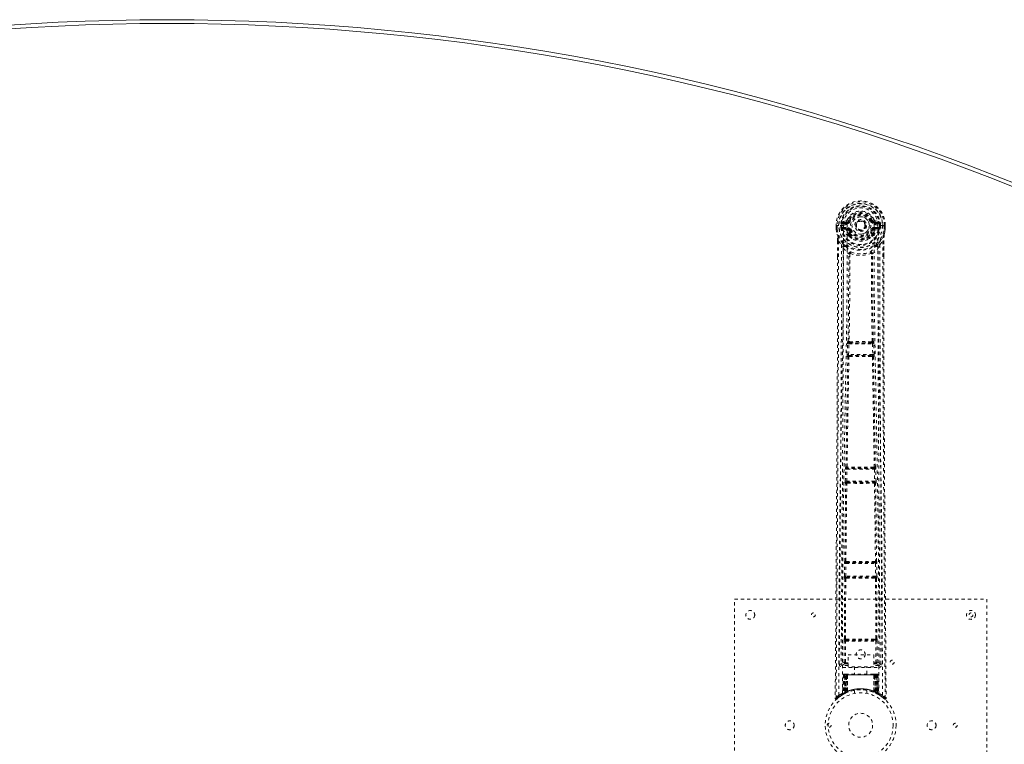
# Model space of a CAD drawing. Header units: inches. Extents: x 17 to 119, y 39 to 85.
# Tile 4 of 5: x 64 to 95, y 62 to 85. Entities that reach past the tile are written whole.
import ezdxf

# ---------------------------------------------------------------- set-up
doc = ezdxf.new("R2010")
doc.units = ezdxf.units.IN
doc.header["$MEASUREMENT"] = 0
doc.linetypes.add('SLD-Dashed', pattern=[0.075, 0.05, -0.025])
doc.linetypes.add('SLD-Solid', pattern=[0])

msp = doc.modelspace()

# ---------------------------------------------------------------- linework, layer by layer
at = {"color": 7, "linetype": 'SLD-Dashed', "lineweight": 0}
for p, q in [((89.73, 79.095), (89.611, 79.072)), ((89.642, 79.035), (89.758, 79.056)), ((89.642, 79.035), (89.642, 79.005)), ((89.758, 79.035), (89.642, 79.035)), ((89.758, 79.056), (89.758, 79.035)), ((89.758, 79.005), (89.758, 79.035)), ((89.818, 79.099), (89.763, 79.122)), ((89.818, 79.099), (89.84, 79.09)), ((90.534, 79.09), (90.556, 79.099)), ((90.616, 79.056), (90.732, 79.035)), ((90.616, 79.056), (90.616, 79.035)), ((90.732, 79.035), (90.616, 79.035)), ((90.616, 79.005), (90.616, 79.035)), ((90.762, 79.072), (90.644, 79.095)), ((90.732, 79.005), (90.732, 79.035)), ((89.407, 78.95), (89.408, 78.833)), ((89.407, 78.949), (89.408, 78.833)), ((89.411, 78.949), (89.407, 78.949)), ((89.408, 78.833), (89.408, 78.828)), ((89.464, 78.949), (89.411, 78.949)), ((89.437, 78.949), (89.438, 78.833)), ((89.487, 78.949), (89.464, 78.949)), ((89.49, 78.949), (89.487, 78.949)), ((89.638, 78.949), (89.49, 78.949)), ((89.559, 78.877), (89.558, 78.949)), ((89.589, 78.878), (89.559, 78.876)), ((89.559, 78.876), (89.559, 78.877)), ((89.594, 78.949), (89.588, 78.949)), ((89.588, 78.949), (89.589, 78.878)), ((89.589, 78.877), (89.594, 78.858)), ((89.594, 78.872), (89.594, 78.949)), ((89.594, 78.858), (89.594, 78.872)), ((89.6, 78.835), (89.603, 78.831)), ((89.613, 78.82), (89.603, 78.831)), ((89.613, 78.82), (89.729, 78.799)), ((89.629, 78.883), (89.629, 78.853)), ((89.629, 78.883), (89.758, 78.883)), ((89.758, 78.829), (89.629, 78.853)), ((89.629, 78.853), (89.758, 78.853)), ((89.758, 79.005), (89.642, 79.005)), ((89.758, 78.883), (89.758, 78.853)), ((89.758, 78.829), (89.758, 78.853)), ((89.84, 78.799), (89.813, 78.788)), ((90.343, 78.954), (90.343, 78.944)), ((90.343, 78.944), (90.343, 78.929)), ((90.561, 78.788), (90.534, 78.799)), ((90.732, 79.005), (90.616, 79.005)), ((90.616, 78.883), (90.616, 78.853)), ((90.616, 78.883), (90.745, 78.883)), ((90.745, 78.853), (90.616, 78.829)), ((90.616, 78.829), (90.616, 78.853)), ((90.616, 78.853), (90.745, 78.853)), ((90.645, 78.799), (90.761, 78.82)), ((90.883, 78.949), (90.735, 78.949)), ((90.745, 78.853), (90.745, 78.883)), ((90.771, 78.831), (90.761, 78.82)), ((90.761, 78.82), (90.761, 78.82)), ((90.761, 78.82), (90.761, 78.82)), ((90.771, 78.831), (90.774, 78.835)), ((90.78, 78.949), (90.786, 78.949)), ((90.78, 78.872), (90.78, 78.949)), ((90.785, 78.877), (90.78, 78.858)), ((90.78, 78.858), (90.78, 78.872)), ((90.785, 78.877), (90.782, 78.852)), ((90.785, 78.878), (90.786, 78.949)), ((90.815, 78.876), (90.785, 78.878)), ((90.815, 78.949), (90.815, 78.877)), ((90.815, 78.877), (90.815, 78.876)), ((90.886, 78.949), (90.883, 78.949)), ((90.909, 78.949), (90.886, 78.949)), ((90.963, 78.949), (90.909, 78.949)), ((90.936, 78.833), (90.937, 78.949)), ((90.967, 78.949), (90.963, 78.949)), ((90.966, 78.833), (90.967, 78.95)), ((90.967, 78.949), (90.966, 78.833)), ((90.966, 78.828), (90.966, 78.833)), ((89.451, 78.451), (89.451, 77.96)), ((89.48, 78.451), (89.577, 78.335)), ((89.809, 78.642), (89.809, 78.671)), ((89.827, 78.597), (89.815, 78.615)), ((89.832, 78.675), (89.832, 78.646)), ((90.541, 78.646), (90.542, 78.675)), ((90.559, 78.615), (90.547, 78.597)), ((90.565, 78.642), (90.565, 78.671)), ((90.797, 78.335), (90.894, 78.451)), ((90.923, 78.451), (90.923, 77.985)), ((89.577, 78.335), (89.636, 78.223)), ((90.738, 78.223), (90.797, 78.335)), ((89.808, 78.047), (89.808, 78.047)), ((89.846, 78.044), (89.846, 78.044)), ((90.528, 78.044), (90.528, 78.044)), ((90.566, 78.047), (90.566, 78.047)), ((89.787, 75.271), (89.783, 75.27)), ((90.59, 75.27), (90.587, 75.271)), ((89.76, 74.853), (89.77, 75.195)), ((89.77, 75.195), (89.772, 75.223)), ((89.804, 74.851), (89.815, 75.193)), ((89.815, 75.193), (90.559, 75.193)), ((89.828, 75.223), (89.832, 75.225)), ((90.546, 75.223), (89.828, 75.223)), ((90.542, 75.225), (90.546, 75.223)), ((90.559, 75.193), (90.57, 74.851)), ((90.604, 75.195), (90.602, 75.223)), ((90.614, 74.853), (90.604, 75.195)), ((89.779, 74.774), (89.767, 74.778)), ((90.57, 74.851), (89.804, 74.851)), ((89.824, 74.817), (89.812, 74.821)), ((89.812, 74.821), (90.562, 74.821)), ((90.562, 74.821), (90.55, 74.817)), ((90.594, 74.774), (90.606, 74.778)), ((89.7, 70.833), (89.708, 71.214)), ((89.708, 71.214), (89.71, 71.242)), ((89.72, 71.29), (89.718, 71.289)), ((89.745, 70.832), (89.753, 71.213)), ((89.753, 71.213), (90.621, 71.213)), ((89.763, 71.243), (89.765, 71.244)), ((90.611, 71.243), (89.763, 71.243)), ((90.609, 71.244), (90.611, 71.243)), ((90.621, 71.213), (90.629, 70.832)), ((90.656, 71.289), (90.653, 71.29)), ((90.666, 71.214), (90.664, 71.242)), ((90.674, 70.833), (90.666, 71.214)), ((89.706, 70.758), (89.713, 70.755)), ((90.629, 70.832), (89.745, 70.832)), ((89.757, 70.799), (89.751, 70.802)), ((89.751, 70.802), (90.623, 70.802)), ((89.763, 70.77), (89.763, 70.77)), ((90.611, 70.77), (90.611, 70.77)), ((90.623, 70.802), (90.616, 70.799)), ((90.661, 70.755), (90.668, 70.758)), ((89.67, 67.824), (89.674, 68.222)), ((89.674, 68.222), (89.675, 68.25)), ((89.685, 68.298), (89.683, 68.297)), ((89.714, 67.823), (89.719, 68.222)), ((89.719, 68.222), (90.655, 68.222)), ((89.728, 68.252), (89.73, 68.253)), ((90.646, 68.252), (89.728, 68.252)), ((90.644, 68.253), (90.646, 68.252)), ((90.655, 68.222), (90.659, 67.823)), ((90.691, 68.297), (90.689, 68.298)), ((90.699, 68.222), (90.699, 68.25)), ((90.704, 67.824), (90.699, 68.222)), ((90.659, 67.823), (89.714, 67.823)), ((89.726, 67.791), (89.721, 67.793)), ((89.721, 67.793), (90.653, 67.793)), ((90.653, 67.793), (90.648, 67.791)), ((89.673, 65.841), (89.681, 67.746)), ((89.677, 67.749), (89.681, 67.746)), ((89.705, 65.842), (89.714, 67.748)), ((89.731, 67.761), (89.731, 67.761)), ((90.643, 67.761), (90.643, 67.761)), ((90.66, 67.748), (90.668, 65.842)), ((90.693, 67.746), (90.697, 67.749)), ((90.701, 65.841), (90.693, 67.746)), ((86.187, 59.095), (86.187, 67.095)), ((86.187, 67.095), (94.187, 67.095)), ((94.187, 67.095), (94.187, 59.095)), ((89.66, 65.092), (89.663, 65.766)), ((89.673, 65.841), (89.672, 65.841)), ((89.705, 65.092), (89.708, 65.766)), ((89.708, 65.766), (90.666, 65.766)), ((89.716, 65.796), (89.717, 65.796)), ((89.716, 65.796), (90.658, 65.796)), ((90.657, 65.796), (90.658, 65.796)), ((90.666, 65.766), (90.669, 65.092)), ((90.702, 65.841), (90.701, 65.841)), ((90.714, 65.092), (90.711, 65.766)), ((89.79, 64.953), (89.79, 65.325)), ((89.79, 65.325), (90.602, 65.325)), ((90.602, 65.325), (90.602, 64.953)), ((89.568, 65.039), (89.568, 65.037)), ((89.568, 65.037), (89.568, 65.027)), ((89.613, 64.99), (89.613, 64.929)), ((89.79, 64.99), (89.613, 64.99)), ((89.72, 65.077), (89.72, 65.047)), ((89.72, 65.077), (89.79, 65.077)), ((89.72, 65.047), (89.79, 65.047)), ((90.602, 65.077), (90.654, 65.077)), ((90.602, 65.047), (90.654, 65.047)), ((90.761, 64.99), (90.602, 64.99)), ((90.654, 65.077), (90.654, 65.047)), ((90.714, 65.092), (90.669, 65.092)), ((90.761, 64.929), (90.761, 64.99)), ((90.806, 65.037), (90.806, 65.039)), ((90.806, 65.027), (90.806, 65.037)), ((89.613, 64.929), (90.761, 64.929)), ((89.64, 64.691), (89.619, 64.086)), ((89.654, 64.691), (89.633, 64.094)), ((89.654, 64.691), (89.64, 64.691)), ((89.674, 64.695), (89.652, 64.101)), ((89.672, 64.691), (89.652, 64.104)), ((89.739, 64.691), (89.672, 64.691)), ((89.679, 64.691), (89.679, 64.134)), ((89.68, 64.691), (90.694, 64.691)), ((89.681, 64.135), (89.68, 64.691)), ((89.693, 64.72), (89.684, 64.72)), ((89.693, 64.691), (89.692, 64.141)), ((89.693, 64.719), (89.693, 64.691)), ((90.681, 64.691), (89.693, 64.691)), ((89.756, 64.72), (89.702, 64.72)), ((89.711, 64.149), (89.711, 64.691)), ((89.711, 64.691), (90.662, 64.691)), ((89.72, 64.14), (89.739, 64.691)), ((89.74, 64.691), (89.721, 64.14)), ((89.739, 64.691), (89.74, 64.691)), ((89.763, 64.168), (89.768, 64.691)), ((89.77, 64.691), (89.766, 64.17)), ((89.77, 64.691), (89.768, 64.691)), ((89.777, 64.72), (89.77, 64.72)), ((90.603, 64.691), (89.77, 64.691)), ((90.596, 64.72), (89.778, 64.72)), ((90.602, 64.953), (89.79, 64.953)), ((89.992, 64.953), (89.992, 64.72)), ((90.382, 64.72), (90.382, 64.953)), ((90.604, 64.72), (90.597, 64.72)), ((90.608, 64.17), (90.603, 64.691)), ((90.606, 64.691), (90.603, 64.691)), ((90.606, 64.691), (90.611, 64.168)), ((90.672, 64.72), (90.618, 64.72)), ((90.653, 64.14), (90.634, 64.691)), ((90.634, 64.691), (90.635, 64.691)), ((90.635, 64.691), (90.654, 64.14)), ((90.702, 64.691), (90.635, 64.691)), ((90.662, 64.691), (90.663, 64.149)), ((90.662, 64.691), (90.662, 64.691)), ((90.69, 64.72), (90.681, 64.72)), ((90.681, 64.691), (90.682, 64.141)), ((90.694, 64.691), (90.693, 64.135)), ((90.695, 64.134), (90.695, 64.691)), ((90.722, 64.101), (90.701, 64.695)), ((90.702, 64.72), (90.702, 64.72)), ((90.702, 64.691), (90.722, 64.104)), ((90.707, 64.72), (90.703, 64.72)), ((90.72, 64.691), (90.741, 64.094)), ((90.734, 64.691), (90.72, 64.691)), ((90.734, 64.691), (90.755, 64.086)), ((89.541, 64.019), (89.643, 64.082)), ((89.605, 64.061), (89.618, 64.069)), ((89.619, 64.086), (89.633, 64.094)), ((89.636, 64.079), (89.703, 64.114)), ((89.652, 64.104), (89.72, 64.14)), ((89.691, 64.108), (89.679, 64.134)), ((89.693, 64.109), (89.681, 64.135)), ((89.703, 64.114), (89.704, 64.114)), ((89.707, 64.116), (89.705, 64.115)), ((89.721, 64.14), (89.72, 64.14)), ((89.723, 64.123), (89.724, 64.124)), ((89.763, 64.168), (89.766, 64.17)), ((89.765, 64.141), (89.77, 64.143)), ((89.987, 64.203), (89.987, 64.106)), ((90.387, 64.106), (90.387, 64.203)), ((90.604, 64.143), (90.609, 64.141)), ((90.608, 64.17), (90.611, 64.168)), ((90.65, 64.124), (90.651, 64.123)), ((90.654, 64.14), (90.653, 64.14)), ((90.654, 64.14), (90.722, 64.104)), ((90.682, 64.141), (90.669, 64.115)), ((90.67, 64.114), (90.671, 64.114)), ((90.671, 64.114), (90.738, 64.079)), ((90.693, 64.135), (90.681, 64.109)), ((90.695, 64.134), (90.683, 64.108)), ((90.741, 64.094), (90.755, 64.086)), ((90.75, 64.073), (90.763, 64.066)), ((90.756, 64.069), (90.769, 64.061)), ((89.38, 63.954), (89.41, 63.953)), ((89.43, 63.931), (89.531, 64.012))]:
    msp.add_line(p, q, dxfattribs=at)
at = {"color": 7, "linetype": 'SLD-Dashed', "lineweight": 0, "flags": 128}
for points in [[(89.756, 78.974), (89.762, 79.053), (89.786, 79.129), (89.826, 79.199), (89.88, 79.26), (89.946, 79.31), (90.022, 79.347), (90.103, 79.369), (90.187, 79.376), (90.271, 79.369), (90.352, 79.347), (90.428, 79.31), (90.494, 79.26), (90.548, 79.199), (90.588, 79.129), (90.612, 79.053), (90.618, 78.974)], [(89.642, 79.005), (89.619, 79.01), (89.599, 79.023)], [(89.868, 79.078), (89.863, 79.081), (89.858, 79.083), (89.853, 79.085), (89.849, 79.086), (89.845, 79.088), (89.843, 79.089), (89.841, 79.09), (89.84, 79.09)], [(90.506, 79.078), (90.511, 79.081), (90.516, 79.083), (90.521, 79.085), (90.525, 79.086), (90.529, 79.088), (90.531, 79.089), (90.533, 79.09), (90.534, 79.09)], [(90.775, 79.023), (90.755, 79.01), (90.732, 79.005)], [(89.407, 78.949), (89.407, 78.949), (89.408, 78.949), (89.411, 78.949), (89.414, 78.949), (89.419, 78.949), (89.424, 78.949), (89.431, 78.949), (89.437, 78.949)], [(89.408, 78.833), (89.421, 78.739), (89.437, 78.665)], [(89.408, 78.828), (89.409, 78.828), (89.411, 78.829), (89.414, 78.829), (89.418, 78.83), (89.422, 78.83), (89.427, 78.831), (89.432, 78.832), (89.438, 78.833)], [(89.438, 78.833), (89.431, 78.833), (89.425, 78.833), (89.42, 78.833), (89.415, 78.833), (89.411, 78.833), (89.409, 78.833), (89.408, 78.833), (89.408, 78.833)], [(89.408, 78.828), (89.42, 78.741), (89.438, 78.654)], [(89.499, 64.048), (89.5, 66.143), (89.511, 68.237), (89.534, 70.33), (89.566, 72.42), (89.59, 73.732), (89.613, 75.042), (89.633, 76.348), (89.644, 77.651), (89.639, 78.949)], [(89.589, 78.877), (89.589, 78.878), (89.589, 78.878)], [(89.594, 78.872), (89.611, 78.881), (89.629, 78.883)], [(89.608, 64.103), (89.609, 65.97), (89.618, 67.835), (89.637, 69.7), (89.665, 71.563), (89.692, 73.052), (89.721, 74.538), (89.747, 76.021), (89.762, 77.5), (89.756, 78.974)], [(89.756, 78.777), (89.743, 78.794), (89.729, 78.799)], [(89.809, 78.671), (89.782, 78.718), (89.756, 78.777)], [(89.868, 78.811), (89.863, 78.808), (89.858, 78.806), (89.853, 78.804), (89.849, 78.802), (89.845, 78.801), (89.843, 78.8), (89.841, 78.799), (89.84, 78.799)], [(90.506, 78.811), (90.511, 78.808), (90.516, 78.806), (90.521, 78.804), (90.525, 78.802), (90.529, 78.801), (90.531, 78.8), (90.533, 78.799), (90.534, 78.799)], [(90.512, 78.688), (90.537, 78.732), (90.561, 78.788)], [(90.565, 78.671), (90.592, 78.718), (90.618, 78.777)], [(90.618, 78.974), (90.612, 77.5), (90.627, 76.021), (90.652, 74.538), (90.681, 73.052), (90.709, 71.563), (90.737, 69.7), (90.756, 67.835), (90.765, 65.97), (90.766, 64.103)], [(90.618, 78.777), (90.631, 78.794), (90.645, 78.799)], [(90.875, 64.048), (90.874, 66.143), (90.863, 68.237), (90.84, 70.33), (90.808, 72.42), (90.784, 73.732), (90.761, 75.042), (90.741, 76.348), (90.73, 77.651), (90.735, 78.949)], [(90.745, 78.883), (90.763, 78.881), (90.78, 78.872)], [(90.785, 78.878), (90.785, 78.877), (90.785, 78.877)], [(90.786, 78.949), (90.789, 78.949), (90.796, 78.949), (90.805, 78.949), (90.815, 78.949)], [(90.966, 78.833), (90.966, 78.833), (90.965, 78.833), (90.963, 78.833), (90.959, 78.833), (90.954, 78.833), (90.949, 78.833), (90.943, 78.833), (90.936, 78.833)], [(90.966, 78.828), (90.965, 78.828), (90.963, 78.829), (90.96, 78.829), (90.956, 78.83), (90.952, 78.83), (90.947, 78.831), (90.942, 78.832), (90.936, 78.833)], [(90.936, 78.654), (90.952, 78.731), (90.966, 78.828)], [(90.937, 78.949), (90.943, 78.949), (90.949, 78.949), (90.955, 78.949), (90.96, 78.949), (90.963, 78.949), (90.966, 78.949), (90.967, 78.949), (90.967, 78.949)], [(90.966, 78.833), (90.953, 78.739), (90.937, 78.665)], [(89.48, 78.451), (89.482, 77.756), (89.483, 77.028), (89.483, 76.267), (89.482, 75.473), (89.479, 74.689), (89.477, 74.019), (89.474, 73.386), (89.47, 72.713), (89.466, 71.999), (89.465, 71.803), (89.464, 71.605), (89.462, 71.404), (89.461, 71.201), (89.46, 71.085), (89.459, 70.84), (89.457, 70.571), (89.454, 70.14), (89.451, 69.659), (89.447, 69.128), (89.443, 68.547), (89.44, 68.157), (89.437, 67.747), (89.434, 67.342), (89.431, 66.96), (89.429, 66.592), (89.424, 65.972), (89.42, 65.398), (89.416, 64.871), (89.413, 64.389), (89.41, 63.953)], [(89.437, 78.665), (89.437, 78.659), (89.438, 78.654)], [(89.619, 78.376), (89.518, 78.499), (89.438, 78.654)], [(89.451, 78.451), (89.45, 78.451), (89.452, 78.451), (89.454, 78.451), (89.457, 78.451), (89.462, 78.451), (89.467, 78.451), (89.473, 78.451), (89.48, 78.451)], [(89.452, 78.451), (89.453, 78.171), (89.454, 77.96)], [(89.827, 78.597), (89.903, 78.535), (89.955, 78.507)], [(90.418, 78.507), (90.471, 78.535), (90.547, 78.597)], [(90.755, 78.376), (90.856, 78.499), (90.936, 78.654)], [(90.894, 78.451), (90.891, 77.601), (90.891, 76.711), (90.892, 75.782), (90.894, 74.816), (90.897, 74.026), (90.9, 73.395), (90.904, 72.721), (90.908, 72.004), (90.909, 71.808), (90.91, 71.608), (90.911, 71.406), (90.913, 71.201), (90.913, 71.083), (90.915, 70.834), (90.917, 70.562), (90.92, 70.128), (90.923, 69.646), (90.927, 69.117), (90.931, 68.539), (90.934, 68.152), (90.937, 67.746), (90.94, 67.298), (90.943, 66.855), (90.946, 66.439), (90.95, 65.949), (90.953, 65.504), (90.956, 65.104), (90.958, 64.749), (90.961, 64.439), (90.962, 64.174), (90.964, 63.953)], [(90.894, 78.451), (90.9, 78.451), (90.907, 78.451), (90.912, 78.451), (90.916, 78.451), (90.92, 78.451), (90.922, 78.451), (90.924, 78.451), (90.923, 78.451)], [(90.92, 77.985), (90.921, 78.169), (90.922, 78.451)], [(90.936, 78.654), (90.937, 78.659), (90.937, 78.665)], [(89.577, 78.335), (89.578, 77.108), (89.576, 75.877), (89.572, 74.633), (89.565, 73.372), (89.558, 72.158), (89.55, 70.944), (89.549, 70.771), (89.548, 70.594), (89.546, 70.412), (89.545, 70.225), (89.544, 70.033), (89.543, 69.907), (89.541, 69.692), (89.54, 69.449), (89.538, 69.18), (89.535, 68.86), (89.533, 68.51), (89.53, 68.127), (89.527, 67.77), (89.525, 67.451), (89.523, 67.189), (89.521, 66.96), (89.52, 66.765), (89.519, 66.675), (89.518, 66.54), (89.517, 66.407), (89.516, 66.275), (89.515, 66.145), (89.511, 65.577), (89.508, 65.035)], [(89.636, 78.223), (89.633, 74.927), (89.615, 71.63), (89.591, 68.333), (89.568, 65.035)], [(89.636, 78.223), (89.716, 78.13), (89.808, 78.047)], [(89.714, 78.288), (89.724, 78.279), (89.729, 78.273)], [(89.856, 78.054), (89.851, 78.064), (89.844, 78.071), (89.837, 78.075), (89.828, 78.075), (89.821, 78.072), (89.814, 78.066), (89.81, 78.057), (89.808, 78.047)], [(90.566, 78.047), (90.564, 78.057), (90.559, 78.066), (90.553, 78.072), (90.545, 78.075), (90.537, 78.075), (90.53, 78.071), (90.523, 78.064), (90.518, 78.054)], [(90.566, 78.047), (90.658, 78.13), (90.738, 78.223)], [(90.645, 78.273), (90.65, 78.279), (90.66, 78.288)], [(90.806, 65.035), (90.782, 68.333), (90.759, 71.63), (90.741, 74.927), (90.738, 78.223)], [(90.866, 65.035), (90.862, 65.663), (90.857, 66.325), (90.855, 66.594), (90.854, 66.801), (90.852, 66.993), (90.851, 67.216), (90.849, 67.475), (90.847, 67.766), (90.844, 68.089), (90.842, 68.438), (90.839, 68.764), (90.837, 69.064), (90.835, 69.337), (90.831, 69.908), (90.826, 70.565), (90.822, 71.221), (90.818, 71.84), (90.813, 72.521), (90.807, 73.671), (90.802, 74.836), (90.798, 76.018), (90.796, 77.18), (90.797, 78.335)], [(89.451, 77.96), (89.45, 74.828), (89.431, 71.203), (89.406, 67.579), (89.38, 63.954)], [(89.787, 75.271), (89.805, 76.657), (89.81, 78.038)], [(89.846, 78.044), (89.84, 76.661), (89.823, 75.275)], [(89.856, 78.054), (89.849, 78.05), (89.847, 78.047), (89.846, 78.046), (89.846, 78.044)], [(90.528, 78.044), (90.528, 78.046), (90.527, 78.047), (90.525, 78.05), (90.518, 78.054)], [(90.551, 75.275), (90.533, 76.661), (90.528, 78.044)], [(90.587, 75.271), (90.569, 76.657), (90.564, 78.038)], [(90.923, 77.985), (90.924, 74.828), (90.943, 71.203), (90.968, 67.579), (90.994, 63.954)], [(89.823, 75.275), (89.813, 75.27), (89.807, 75.262), (89.803, 75.254), (89.802, 75.245), (89.806, 75.237), (89.812, 75.231), (89.821, 75.226), (89.832, 75.225)], [(90.542, 75.225), (90.553, 75.226), (90.562, 75.231), (90.568, 75.237), (90.572, 75.245), (90.571, 75.254), (90.567, 75.262), (90.56, 75.27), (90.551, 75.275)], [(89.77, 75.195), (89.772, 75.195), (89.775, 75.195), (89.78, 75.195), (89.785, 75.194), (89.792, 75.194), (89.799, 75.194), (89.807, 75.194), (89.815, 75.193)], [(89.828, 75.223), (89.828, 75.223), (89.828, 75.223), (89.827, 75.223), (89.826, 75.223), (89.823, 75.221), (89.819, 75.214), (89.816, 75.205), (89.815, 75.199), (89.815, 75.193)], [(90.559, 75.193), (90.559, 75.199), (90.558, 75.205), (90.554, 75.214), (90.55, 75.221), (90.547, 75.223), (90.546, 75.223), (90.546, 75.223)], [(90.559, 75.193), (90.567, 75.194), (90.575, 75.194), (90.582, 75.194), (90.589, 75.194), (90.594, 75.195), (90.599, 75.195), (90.602, 75.195), (90.604, 75.195)], [(89.72, 71.29), (89.749, 73.034), (89.779, 74.774)], [(89.754, 71.292), (89.784, 73.036), (89.815, 74.777)], [(89.76, 74.853), (89.761, 74.853), (89.765, 74.853), (89.769, 74.852), (89.775, 74.852), (89.781, 74.852), (89.788, 74.852), (89.796, 74.852), (89.804, 74.851)], [(89.824, 74.817), (89.815, 74.816), (89.807, 74.813), (89.801, 74.808), (89.798, 74.801), (89.798, 74.795), (89.801, 74.788), (89.807, 74.782), (89.815, 74.777)], [(89.804, 74.851), (89.804, 74.846), (89.804, 74.84), (89.805, 74.835), (89.806, 74.83), (89.808, 74.824), (89.812, 74.821)], [(90.559, 74.777), (90.567, 74.782), (90.573, 74.788), (90.576, 74.795), (90.576, 74.801), (90.573, 74.808), (90.567, 74.813), (90.559, 74.816), (90.55, 74.817)], [(90.559, 74.777), (90.59, 73.036), (90.619, 71.292)], [(90.562, 74.821), (90.566, 74.824), (90.568, 74.83), (90.569, 74.835), (90.57, 74.84), (90.57, 74.846), (90.57, 74.851)], [(90.57, 74.851), (90.578, 74.852), (90.586, 74.852), (90.593, 74.852), (90.599, 74.852), (90.605, 74.852), (90.609, 74.853), (90.613, 74.853), (90.614, 74.853)], [(90.653, 71.29), (90.625, 73.034), (90.594, 74.774)], [(89.708, 71.214), (89.71, 71.214), (89.713, 71.214), (89.717, 71.214), (89.723, 71.214), (89.73, 71.214), (89.737, 71.213), (89.745, 71.213), (89.753, 71.213)], [(89.754, 71.292), (89.746, 71.287), (89.739, 71.28), (89.735, 71.272), (89.736, 71.263), (89.739, 71.256), (89.746, 71.25), (89.755, 71.246), (89.765, 71.244)], [(90.609, 71.244), (90.619, 71.246), (90.628, 71.25), (90.635, 71.256), (90.638, 71.263), (90.638, 71.272), (90.635, 71.28), (90.628, 71.287), (90.619, 71.292)], [(90.621, 71.213), (90.62, 71.224), (90.617, 71.234), (90.614, 71.24), (90.611, 71.243), (90.611, 71.243)], [(90.621, 71.213), (90.636, 71.213), (90.651, 71.214), (90.661, 71.214), (90.666, 71.214)], [(89.685, 68.298), (89.697, 69.527), (89.713, 70.755)], [(89.7, 70.833), (89.702, 70.833), (89.705, 70.833), (89.709, 70.833), (89.715, 70.833), (89.721, 70.832), (89.729, 70.832), (89.737, 70.832), (89.745, 70.832)], [(89.718, 68.3), (89.731, 69.529), (89.747, 70.757)], [(89.757, 70.799), (89.748, 70.798), (89.739, 70.794), (89.733, 70.789), (89.73, 70.782), (89.73, 70.775), (89.733, 70.768), (89.738, 70.762), (89.747, 70.757)], [(90.627, 70.757), (90.635, 70.762), (90.641, 70.768), (90.644, 70.775), (90.644, 70.782), (90.641, 70.789), (90.634, 70.794), (90.626, 70.798), (90.616, 70.799)], [(90.627, 70.757), (90.643, 69.529), (90.655, 68.3)], [(90.629, 70.832), (90.637, 70.832), (90.645, 70.832), (90.653, 70.832), (90.659, 70.833), (90.665, 70.833), (90.669, 70.833), (90.672, 70.833), (90.674, 70.833)], [(90.689, 68.298), (90.677, 69.527), (90.661, 70.755)], [(89.674, 68.222), (89.676, 68.222), (89.679, 68.222), (89.684, 68.222), (89.689, 68.222), (89.696, 68.222), (89.703, 68.222), (89.711, 68.222), (89.719, 68.222)], [(89.718, 68.3), (89.71, 68.294), (89.704, 68.287), (89.7, 68.28), (89.701, 68.271), (89.704, 68.264), (89.711, 68.258), (89.72, 68.254), (89.73, 68.253)], [(90.644, 68.253), (90.654, 68.254), (90.663, 68.258), (90.67, 68.264), (90.673, 68.271), (90.673, 68.28), (90.67, 68.287), (90.664, 68.294), (90.655, 68.3)], [(90.655, 68.222), (90.67, 68.222), (90.685, 68.222), (90.695, 68.222), (90.699, 68.222)], [(89.67, 67.824), (89.671, 67.824), (89.674, 67.824), (89.679, 67.823), (89.684, 67.823), (89.691, 67.823), (89.698, 67.823), (89.706, 67.823), (89.714, 67.823)], [(89.726, 67.791), (89.716, 67.79), (89.708, 67.786), (89.701, 67.781), (89.698, 67.774), (89.698, 67.767), (89.7, 67.759), (89.706, 67.753), (89.714, 67.748)], [(90.66, 67.748), (90.668, 67.753), (90.673, 67.759), (90.676, 67.767), (90.676, 67.774), (90.672, 67.781), (90.666, 67.786), (90.658, 67.79), (90.648, 67.791)], [(90.659, 67.823), (90.668, 67.823), (90.676, 67.823), (90.683, 67.823), (90.69, 67.823), (90.695, 67.823), (90.7, 67.824), (90.703, 67.824), (90.704, 67.824)], [(89.663, 65.766), (89.665, 65.766), (89.668, 65.766), (89.672, 65.766), (89.678, 65.766), (89.684, 65.766), (89.692, 65.766), (89.7, 65.766), (89.708, 65.766)], [(89.705, 65.842), (89.697, 65.837), (89.691, 65.83), (89.688, 65.823), (89.688, 65.815), (89.691, 65.807), (89.698, 65.801), (89.707, 65.798), (89.717, 65.796)], [(89.723, 65.828), (89.953, 65.828), (90.187, 65.828), (90.421, 65.828), (90.651, 65.828)], [(89.73, 65.797), (89.842, 65.797), (89.954, 65.797), (90.067, 65.797), (90.181, 65.797), (90.308, 65.797), (90.435, 65.797), (90.543, 65.797), (90.644, 65.797)], [(90.657, 65.796), (90.667, 65.798), (90.676, 65.801), (90.682, 65.807), (90.686, 65.815), (90.686, 65.822), (90.683, 65.83), (90.677, 65.837), (90.669, 65.842)], [(90.666, 65.766), (90.674, 65.766), (90.682, 65.766), (90.69, 65.766), (90.696, 65.766), (90.702, 65.766), (90.706, 65.766), (90.709, 65.766), (90.711, 65.766)], [(89.66, 65.092), (89.591, 65.064), (89.57, 65.038)], [(89.613, 64.99), (89.636, 65.018), (89.705, 65.047)], [(89.66, 65.092), (89.662, 65.092), (89.665, 65.092), (89.669, 65.092), (89.675, 65.092), (89.681, 65.092), (89.689, 65.092), (89.697, 65.092), (89.705, 65.092)], [(89.705, 65.092), (89.694, 65.089), (89.684, 65.083), (89.678, 65.076), (89.676, 65.068), (89.678, 65.06), (89.684, 65.053), (89.694, 65.049), (89.705, 65.047)], [(90.669, 65.047), (90.68, 65.049), (90.689, 65.053), (90.695, 65.06), (90.698, 65.068), (90.696, 65.076), (90.689, 65.083), (90.68, 65.089), (90.669, 65.092)], [(90.669, 65.047), (90.738, 65.018), (90.761, 64.99)], [(90.806, 65.035), (90.783, 65.064), (90.714, 65.092)], [(89.64, 64.691), (89.643, 64.691), (89.651, 64.691), (89.664, 64.691), (89.679, 64.691)], [(89.693, 64.691), (89.678, 64.691), (89.666, 64.691), (89.657, 64.691), (89.654, 64.691)], [(89.674, 64.699), (89.673, 64.697), (89.672, 64.691)], [(89.672, 64.691), (89.672, 64.691), (89.674, 64.691), (89.678, 64.691), (89.682, 64.691), (89.689, 64.691), (89.696, 64.691), (89.703, 64.691), (89.711, 64.691)], [(89.768, 64.691), (89.758, 64.691), (89.749, 64.691), (89.743, 64.691), (89.74, 64.691)], [(89.768, 64.691), (89.768, 64.697), (89.769, 64.703), (89.77, 64.708), (89.771, 64.712), (89.772, 64.716), (89.774, 64.718), (89.775, 64.72), (89.777, 64.72)], [(90.597, 64.72), (90.599, 64.72), (90.6, 64.718), (90.602, 64.716), (90.603, 64.712), (90.604, 64.708), (90.605, 64.703), (90.606, 64.697), (90.606, 64.691)], [(90.634, 64.691), (90.631, 64.691), (90.625, 64.691), (90.616, 64.691), (90.606, 64.691)], [(90.662, 64.691), (90.67, 64.691), (90.678, 64.691), (90.685, 64.691), (90.691, 64.691), (90.696, 64.691), (90.7, 64.691), (90.702, 64.691), (90.702, 64.691)], [(90.72, 64.691), (90.717, 64.691), (90.708, 64.691), (90.696, 64.691), (90.681, 64.691)], [(90.694, 64.691), (90.71, 64.691), (90.722, 64.691), (90.731, 64.691), (90.734, 64.691)], [(89.675, 64.1), (89.683, 64.105), (89.69, 64.11)], [(89.765, 64.141), (89.766, 64.142), (89.767, 64.144), (89.767, 64.146), (89.767, 64.15), (89.766, 64.154), (89.766, 64.158), (89.764, 64.163), (89.763, 64.168)], [(89.949, 64.197), (89.971, 64.202), (89.973, 64.202)], [(90.609, 64.141), (90.608, 64.142), (90.607, 64.144), (90.607, 64.146), (90.607, 64.15), (90.607, 64.154), (90.608, 64.158), (90.609, 64.163), (90.611, 64.168)], [(90.684, 64.11), (90.691, 64.105), (90.699, 64.1)], [(90.733, 64.082), (90.739, 64.081), (90.745, 64.085), (90.749, 64.091)], [(90.946, 63.934), (90.953, 63.93), (90.961, 63.927), (90.969, 63.927), (90.977, 63.928), (90.984, 63.932), (90.989, 63.937), (90.992, 63.944), (90.994, 63.951)], [(90.994, 63.954), (90.993, 63.954), (90.992, 63.954), (90.985, 63.953), (90.975, 63.954), (90.97, 63.954), (90.964, 63.953)]]:
    msp.add_lwpolyline(points, dxfattribs=at)
at = {"color": 7, "linetype": 'SLD-Dashed', "lineweight": 0}
for centre, radius in [((90.187, 78.944), 0.7), ((90.187, 78.944), 0.69), ((90.187, 78.944), 0.623), ((90.187, 78.944), 0.32), ((90.187, 78.944), 0.275), ((90.187, 78.944), 0.188), ((90.187, 78.944), 0.157), ((90.187, 78.944), 0.142), ((90.187, 78.944), 0.14), ((90.187, 78.944), 0.138), ((86.687, 66.595), 0.14), ((88.687, 66.595), 0.0625), ((93.687, 66.595), 0.141), ((93.687, 66.595), 0.0625), ((90.187, 65.345), 0.141), ((91.187, 65.095), 0.0625), ((90.187, 63.095), 1.125), ((90.187, 63.095), 1.03), ((90.187, 63.095), 0.38), ((87.937, 63.095), 0.141), ((89.187, 63.095), 0.0625), ((92.437, 63.095), 0.141), ((93.187, 63.095), 0.0625)]:
    msp.add_circle(centre, radius, dxfattribs=at)
at = {"color": 7, "linetype": 'SLD-Solid', "lineweight": 15}
for radius, start, end in [(72, 45, 135), (71.882, 45.09414, 134.90586), (71.882, 45.09414, 134.90586)]:
    msp.add_arc((68.187, 13.47), radius, start, end, dxfattribs=at)
at = {"color": 7, "linetype": 'SLD-Dashed', "lineweight": 0}
for centre, radius, start, end in [((90.187, 78.944), 0.78, 0.3688, 179.6312), ((90.187, 78.944), 0.78, 0, 179.6393), ((90.187, 78.944), 0.75, 0.365, 179.635), ((90.187, 78.944), 0.629, 0.4518, 179.5482), ((90.187, 78.944), 0.599, 0.4517, 179.5483), ((90.187, 78.953), 0.548, 359.5912, 180.4088), ((90.187, 78.944), 0.459, 22.774, 157.226), ((90.187, 78.944), 0.4, 22.774, 157.226), ((90.187, 78.944), 0.376, 22.774, 157.226), ((90.187, 78.944), 0.593, 172.3909, 179.5504), ((89.803, 78.996), 0.206, 158.3444, 172.334), ((89.641, 79.065), 0.0299, 167.8898, 271.9561), ((89.759, 79.086), 0.0301, 162.3494, 268.5746), ((89.721, 79.14), 0.0455, 281.3788, 337.4466), ((89.752, 79.127), 0.0714, 274.7453, 337.1392), ((89.758, 79.124), 0.089, 270, 337.226), ((89.758, 79.124), 0.119, 269.9986, 337.227), ((90.187, 78.944), 0.346, 22.7743, 157.2257), ((90.187, 78.944), 0.275, 89.9998, 270.0002), ((90.187, 78.944), 0.275, 269.9998, 90.0002), ((90.616, 79.124), 0.119, 202.773, 270.0014), ((90.616, 79.124), 0.089, 202.774, 270), ((91.02, 78.072), 1.128, 111.2666, 114.282), ((90.622, 79.127), 0.0714, 202.8735, 265.2399), ((90.652, 79.14), 0.0454, 202.4501, 258.7205), ((90.615, 79.086), 0.0301, 271.4614, 17.6101), ((90.733, 79.065), 0.0299, 268.048, 12.1061), ((90.571, 78.996), 0.206, 7.6616, 21.6548), ((90.187, 78.944), 0.593, 0.4496, 7.6091), ((89.438, 78.833), 0.03, 180.3597, 185.4274), ((90.187, 78.944), 0.787, 188.4818, 351.5182), ((90.187, 78.944), 0.758, 188.4817, 351.5183), ((89.579, 79.74), 0.791, 268.4768, 270.6249), ((90.187, 78.944), 0.632, 186.2254, 353.7746), ((90.187, 78.944), 0.602, 186.4272, 349.3929), ((89.671, 78.865), 0.0767, 185.3185, 203.2455), ((89.628, 78.823), 0.0305, 89.0178, 157.2909), ((90.05, 79.034), 0.491, 204.4628, 242.9728), ((89.991, 79.038), 0.436, 209.9198, 245.3117), ((89.753, 78.693), 0.281, 89.357, 113.9482), ((89.759, 78.799), 0.0299, 91.0362, 179.1329), ((89.787, 78.771), 0.031, 31.8106, 169.9491), ((89.758, 78.764), 0.119, 22.773, 90.0014), ((89.758, 78.764), 0.089, 22.774, 90), ((89.753, 78.764), 0.0651, 21.3256, 85.07), ((89.839, 78.668), 0.0305, 42.6541, 174.2922), ((90.253, 78.941), 0.466, 199.2252, 212.8205), ((90.187, 78.944), 0.376, 202.774, 337.226), ((90.187, 78.944), 0.346, 202.7743, 337.2257), ((90.187, 78.944), 0.157, 245.086, 290.1115), ((90.616, 78.764), 0.119, 89.9986, 157.227), ((90.535, 78.668), 0.0305, 5.7047, 137.349), ((90.616, 78.764), 0.089, 90, 157.226), ((90.326, 79.033), 0.489, 296.9327, 335.6186), ((90.621, 78.764), 0.0651, 94.9281, 158.6787), ((90.587, 78.771), 0.031, 10.0523, 148.1917), ((90.382, 79.039), 0.437, 294.7127, 330.0433), ((90.615, 78.799), 0.03, 0.9483, 88.8871), ((90.618, 78.679), 0.295, 66.6415, 90.0537), ((90.745, 78.823), 0.0305, 22.7117, 90.9838), ((90.673, 78.873), 0.108, 339.37, 352.066), ((88.239, 78.479), 1.212, 358.7187, 8.8305), ((85.778, 77.794), 3.76, 10.0615, 13.2271), ((89.83, 78.617), 0.0583, 88.2095, 111.6837), ((89.831, 78.587), 0.0585, 88.1961, 111.604), ((89.853, 78.638), 0.044, 174.8595, 210.5366), ((89.867, 78.59), 0.0414, 126.9698, 169.7837), ((89.862, 78.648), 0.0406, 91.2068, 138.2194), ((90.187, 78.955), 0.452, 218.3128, 321.6872), ((89.865, 78.646), 0.0322, 181.257, 226.7863), ((90.187, 78.979), 0.496, 225.9956, 314.0044), ((90.187, 78.939), 0.41, 217.5694, 322.4306), ((90.187, 78.924), 0.477, 240.9734, 299.008), ((90.511, 78.648), 0.0406, 41.7808, 88.7966), ((90.509, 78.646), 0.0322, 313.2137, 358.743), ((90.506, 78.589), 0.0423, 10.6935, 52.5483), ((90.543, 78.587), 0.0584, 68.3836, 91.8164), ((90.544, 78.617), 0.0583, 68.3129, 91.792), ((90.521, 78.638), 0.044, 329.551, 5.1638), ((94.595, 77.794), 3.759, 166.7723, 169.9388), ((92.135, 78.479), 1.212, 171.1663, 181.2833), ((90.178, 77.749), 0.841, 131.7321, 135.7176), ((91.158, 79.948), 2.2, 225.6138, 228.9936), ((89.697, 78.221), 0.0608, 58.0504, 177.7546), ((90.454, 78.78), 0.885, 215.0193, 230.1579), ((89.869, 78.043), 0.0608, 72.7829, 176.555), ((89.936, 78.035), 0.0829, 126.7492, 166.3288), ((90.187, 78.889), 0.843, 249.1447, 290.86), ((89.92, 78.78), 0.885, 309.8449, 324.9808), ((90.505, 78.043), 0.0608, 3.4445, 107.2176), ((90.438, 78.035), 0.0829, 13.6672, 53.2588), ((90.677, 78.221), 0.0608, 2.2702, 121.926), ((89.214, 79.95), 2.203, 311.0092, 314.3848), ((90.198, 77.751), 0.837, 44.275, 48.2752), ((89.797, 78.039), 0.0129, 353.7534, 34.07), ((89.842, 77.953), 0.0911, 87.6222, 110.335), ((90.187, 78.961), 0.965, 249.9314, 290.0881), ((90.532, 77.953), 0.0911, 69.6667, 92.3739), ((90.578, 78.039), 0.0139, 147.4217, 184.7843), ((89.856, 75.227), 0.0845, 149.4126, 182.729), ((89.829, 75.269), 0.0451, 178.3736, 269.1301), ((89.816, 75.17), 0.106, 86.4243, 105.8464), ((89.832, 75.27), 0.0451, 178.3396, 269.1172), ((89.844, 75.281), 0.0218, 195.9627, 264.9524), ((89.897, 75.251), 0.0557, 171.8749, 207.3984), ((90.187, 41.609), 33.652, 89.4124, 90.5876), ((90.477, 75.251), 0.0557, 332.5963, 8.1277), ((90.53, 75.282), 0.0225, 276.3367, 342.7964), ((90.541, 75.27), 0.0451, 270.884, 1.6562), ((90.545, 75.269), 0.0451, 270.8729, 1.6203), ((90.558, 75.17), 0.106, 74.1561, 93.574), ((90.518, 75.227), 0.0845, 357.2734, 30.5802), ((89.846, 75.127), 0.0991, 89.1535, 98.2685), ((90.187, 41.466), 33.761, 89.4239, 90.5761), ((90.527, 75.118), 0.108, 82.0992, 90.4809), ((89.91, 74.831), 0.152, 171.7454, 200.3893), ((89.813, 74.776), 0.0451, 90.7392, 178.0012), ((89.825, 74.772), 0.0451, 90.7798, 177.9025), ((89.808, 74.667), 0.111, 86.535, 104.933), ((89.832, 74.771), 0.0187, 96.6436, 161.1251), ((89.835, 74.886), 0.0694, 261.1367, 271.2256), ((89.871, 74.795), 0.0416, 148.4059, 186.6724), ((90.187, 110.524), 35.736, 269.428, 270.572), ((90.187, 108.169), 33.355, 269.3973, 270.6027), ((90.539, 74.886), 0.0692, 268.7648, 278.8758), ((90.502, 74.795), 0.0416, 353.3394, 31.5919), ((90.542, 74.772), 0.018, 17.5536, 84.6471), ((90.549, 74.772), 0.0451, 2.0914, 89.2263), ((90.566, 74.667), 0.111, 75.0692, 93.4636), ((90.561, 74.776), 0.0451, 1.9988, 89.2608), ((90.464, 74.831), 0.152, 339.6059, 8.2559), ((89.817, 71.247), 0.108, 156.9384, 182.5606), ((89.763, 71.288), 0.0451, 178.9528, 269.4368), ((89.747, 71.142), 0.15, 87.1296, 100.1659), ((89.766, 71.289), 0.0451, 178.9414, 269.4289), ((89.79, 71.217), 0.0377, 137.3744, 186.7563), ((89.774, 71.298), 0.0208, 195.7293, 264.8175), ((89.778, 71.157), 0.0882, 89.3825, 98.6653), ((89.818, 71.27), 0.046, 171.1216, 212.9094), ((90.187, 37.271), 34.009, 89.3019, 90.6981), ((90.187, 37.571), 33.676, 89.3066, 90.6934), ((90.556, 71.27), 0.046, 327.0906, 8.8784), ((90.596, 71.165), 0.0805, 80.8845, 91.0703), ((90.599, 71.298), 0.0214, 276.4334, 343.0125), ((90.608, 71.289), 0.0451, 270.5682, 1.0645), ((90.611, 71.288), 0.0451, 270.5629, 1.0505), ((90.627, 71.142), 0.15, 79.832, 92.8725), ((90.557, 71.247), 0.108, 357.4462, 23.0613), ((89.896, 70.811), 0.197, 173.7195, 195.7388), ((89.751, 70.757), 0.0451, 90.5135, 178.5605), ((89.758, 70.754), 0.0451, 90.5368, 178.5368), ((89.739, 70.594), 0.163, 87.4358, 99.3607), ((89.78, 70.823), 0.0358, 166.3377, 216.9692), ((89.765, 70.751), 0.0194, 96.5839, 161.4779), ((89.768, 70.865), 0.0666, 260.6107, 271.2227), ((89.801, 70.775), 0.0389, 144.2042, 187.7357), ((90.187, 106.038), 35.271, 269.3109, 270.6891), ((90.187, 104.203), 33.408, 269.2843, 270.7157), ((90.606, 70.861), 0.0633, 268.5052, 279.6629), ((90.573, 70.775), 0.0389, 352.2691, 35.8011), ((90.609, 70.751), 0.0188, 17.2667, 84.6502), ((90.616, 70.754), 0.0451, 1.4571, 89.4692), ((90.594, 70.823), 0.0358, 323.0375, 13.6643), ((90.622, 70.757), 0.0451, 1.4365, 89.4865), ((90.635, 70.594), 0.163, 80.6393, 92.5642), ((90.478, 70.811), 0.197, 344.2621, 6.276), ((89.786, 68.256), 0.111, 158.258, 183.0456), ((89.728, 68.297), 0.0451, 179.517, 269.4736), ((89.711, 68.071), 0.229, 88.2469, 96.5692), ((89.73, 68.298), 0.0451, 179.5161, 269.4662), ((89.738, 68.306), 0.0205, 196.4116, 264.6282), ((89.757, 68.227), 0.0382, 139.8125, 188.0278), ((89.742, 68.185), 0.069, 88.4815, 99.8426), ((90.187, 34.07), 34.218, 89.2454, 90.7547), ((89.778, 68.278), 0.0421, 170.8979, 215.8274), ((90.187, 34.677), 33.58, 89.2436, 90.7564), ((90.596, 68.278), 0.0421, 324.1816, 9.1007), ((90.632, 68.181), 0.0727, 80.4491, 91.2268), ((90.635, 68.306), 0.0213, 276.6814, 342.2736), ((90.643, 68.298), 0.0451, 270.5367, 0.4802), ((90.646, 68.297), 0.0451, 270.5241, 0.4823), ((90.617, 68.227), 0.0382, 351.9666, 40.1931), ((90.662, 68.071), 0.228, 83.428, 91.7542), ((90.588, 68.256), 0.111, 356.9537, 21.7378), ((89.868, 67.804), 0.199, 174.3211, 196.0614), ((89.722, 67.748), 0.0451, 90.5113, 179.1162), ((89.726, 67.746), 0.0451, 90.5277, 179.1186), ((89.75, 67.815), 0.0366, 167.9663, 217.5523), ((89.737, 67.856), 0.0659, 260.3655, 271.2282), ((89.769, 67.767), 0.0382, 142.424, 188.298), ((90.187, 101.203), 33.416, 269.2308, 270.7692), ((90.637, 67.852), 0.0625, 268.4782, 279.9297), ((90.605, 67.767), 0.0382, 351.7139, 37.5642), ((90.648, 67.746), 0.0451, 0.8846, 89.472), ((90.624, 67.815), 0.0366, 322.4376, 12.0438), ((90.652, 67.748), 0.0451, 0.8778, 89.4947), ((90.506, 67.804), 0.2, 343.9419, 5.6719), ((89.708, 67.488), 0.26, 88.5689, 95.8622), ((89.733, 67.741), 0.0201, 96.8445, 161.2474), ((90.187, 102.748), 34.989, 269.2532, 270.7468), ((90.641, 67.742), 0.0194, 17.4474, 84.4606), ((90.666, 67.488), 0.26, 84.1343, 91.4325), ((89.851, 65.782), 0.189, 161.9935, 184.993), ((89.717, 65.841), 0.0451, 179.9306, 268.639), ((89.7, 65.465), 0.378, 89.1504, 94.1293), ((89.718, 65.841), 0.0451, 179.9256, 268.6416), ((89.725, 65.848), 0.0202, 195.8613, 264.9804), ((89.744, 65.772), 0.037, 140.5944, 189.8553), ((89.727, 65.731), 0.0658, 87.4853, 99.2687), ((89.763, 65.821), 0.0404, 170.2231, 216.176), ((90.611, 65.821), 0.0405, 323.8475, 9.7695), ((90.646, 65.725), 0.072, 81.2427, 91.9939), ((90.648, 65.849), 0.0214, 277.2224, 341.9958), ((90.656, 65.841), 0.0451, 271.3632, 0.0665), ((90.657, 65.841), 0.0451, 271.3593, 0.0711), ((90.625, 65.771), 0.0412, 352.7595, 36.7908), ((90.674, 65.474), 0.368, 85.8043, 90.916), ((90.523, 65.782), 0.189, 355.0004, 18.0131), ((89.557, 69.941), 4.906, 269.4216, 270.1223), ((89.613, 65.035), 0.105, 179.5855, 269.99), ((89.611, 65.032), 0.0425, 186.086, 271.7579), ((89.705, 65.092), 0.0451, 179.8904, 269.5769), ((89.721, 65.094), 0.0168, 187.7498, 265.4546), ((89.717, 64.894), 0.154, 89.0356, 94.7459), ((90.653, 65.094), 0.0164, 273.5286, 353.2583), ((90.656, 64.873), 0.174, 85.5855, 90.6336), ((90.669, 65.092), 0.0451, 270.4255, 0.0633), ((90.761, 65.035), 0.105, 270.0116, 0.4129), ((90.763, 65.032), 0.0425, 268.2421, 353.9171), ((90.817, 69.94), 4.905, 269.8776, 270.5785), ((89.67, 64.69), 0.03, 90.0048, 178.0058), ((89.722, 64.623), 0.105, 114.0044, 139.1355), ((89.684, 64.69), 0.03, 113.8795, 178.0274), ((89.684, 64.689), 0.0317, 89.3228, 119.9552), ((89.702, 64.69), 0.03, 90.0645, 178.0673), ((89.708, 64.681), 0.0394, 84.2272, 144.814), ((89.706, 64.8), 0.0826, 255.4645, 260.9335), ((90.189, 64.698), 0.478, 177.3625, 180.8359), ((89.769, 64.691), 0.0299, 90.1873, 178.2011), ((89.77, 64.691), 0.0299, 90.1893, 178.2037), ((89.805, 64.698), 0.0354, 140.7732, 190.7226), ((90.569, 64.698), 0.0354, 349.2586, 39.2456), ((90.604, 64.691), 0.0299, 1.7963, 89.8107), ((90.605, 64.691), 0.0299, 1.7963, 89.8152), ((88.94, 64.695), 1.722, 359.8806, 0.8438), ((90.658, 64.673), 0.0478, 22.996, 85.2695), ((90.672, 64.69), 0.03, 1.9327, 89.94), ((90.668, 64.796), 0.078, 279.4637, 285.0259), ((90.072, 64.698), 0.61, 359.3971, 1.943), ((90.69, 64.689), 0.0314, 57.5217, 90.7119), ((90.659, 64.911), 0.195, 280.3899, 282.7037), ((90.69, 64.69), 0.03, 1.9925, 66.487), ((90.704, 64.69), 0.03, 2.0013, 89.9925), ((90.703, 64.69), 0.0305, 2.345, 69.5984), ((90.177, 63.067), 1.192, 124.6551, 131.9427), ((90.187, 63.096), 1.157, 47.826, 132.172), ((90.177, 63.108), 1.112, 124.6174, 132.0565), ((90.171, 62.865), 1.36, 114.4611, 119.6078), ((89.529, 64.048), 0.03, 180.3214, 304.0489), ((90.187, 63.096), 1.127, 119.5338, 124.6624), ((89.589, 64.087), 0.03, 301.1022, 358.0077), ((90.187, 63.063), 1.19, 60.8756, 119.1244), ((89.649, 64.116), 0.043, 197.0289, 245.7984), ((89.603, 64.095), 0.0299, 300.3221, 358.091), ((90.19, 63.09), 1.133, 118.6733, 120.3006), ((90.181, 63.456), 0.844, 126.5326, 131.7574), ((89.605, 64.081), 0.0187, 320.8718, 23.0646), ((90.187, 63.095), 1.128, 60.4664, 119.5336), ((90.159, 63.488), 0.803, 125.5503, 130.9639), ((90.186, 63.098), 1.125, 114.3009, 119.2388), ((89.623, 64.104), 0.0278, 298.0335, 1.5766), ((89.622, 64.105), 0.0299, 299.2705, 358.1891), ((90.165, 63.486), 0.804, 124.3842, 129.6853), ((90.187, 63.097), 1.155, 64.0067, 115.9933), ((90.187, 63.097), 1.155, 64.6487, 115.3509), ((89.741, 64.152), 0.0503, 193.5554, 226.9772), ((89.69, 64.141), 0.0297, 295.5308, 358.5219), ((89.691, 64.141), 0.0297, 295.4549, 358.5231), ((90.187, 63.096), 1.156, 65.6758, 114.3247), ((89.805, 64.181), 0.0992, 198.8466, 215.5815), ((90.148, 63.536), 0.74, 121.3933, 125.2424), ((90.187, 63.132), 1.12, 67.9155, 112.0846), ((89.736, 64.152), 0.0345, 344.8451, 31.0521), ((90.638, 64.152), 0.0345, 148.9472, 195.1461), ((90.226, 63.536), 0.74, 54.7584, 58.6217), ((90.579, 64.176), 0.0882, 323.2269, 342.0683), ((90.184, 63.09), 1.134, 60.7811, 65.6793), ((90.682, 64.141), 0.0297, 181.4751, 244.5396), ((90.684, 64.141), 0.0297, 181.4733, 244.4739), ((90.199, 63.472), 0.821, 50.3702, 55.5633), ((90.21, 63.482), 0.81, 49.0611, 54.4243), ((90.191, 63.454), 0.846, 48.2528, 53.4594), ((90.238, 63.186), 1.024, 59.6396, 62.7105), ((90.746, 64.102), 0.0234, 171.7174, 234.9055), ((90.752, 64.105), 0.0299, 181.7982, 240.7421), ((90.419, 63.498), 0.663, 59.3288, 61.6866), ((90.771, 64.095), 0.0299, 181.8944, 239.6845), ((90.725, 64.116), 0.043, 294.1871, 342.9869), ((90.187, 63.095), 1.128, 55.3398, 60.4654), ((90.785, 64.087), 0.03, 181.985, 238.8969), ((90.203, 62.864), 1.361, 60.3941, 65.537), ((90.845, 64.048), 0.03, 235.9273, 359.6893), ((90.196, 63.107), 1.113, 47.9439, 55.378), ((90.199, 63.069), 1.19, 48.0493, 55.3505), ((89.41, 63.953), 0.03, 179.595, 312.1649), ((89.518, 64.032), 0.134, 215.7543, 228.6278), ((90.964, 63.953), 0.03, 227.8347, 0.4054), ((92.132, 62.875), 1.59, 137.2653, 138.346)]:
    msp.add_arc(centre, radius, start, end, dxfattribs=at)

doc.saveas('drawing.dxf')
